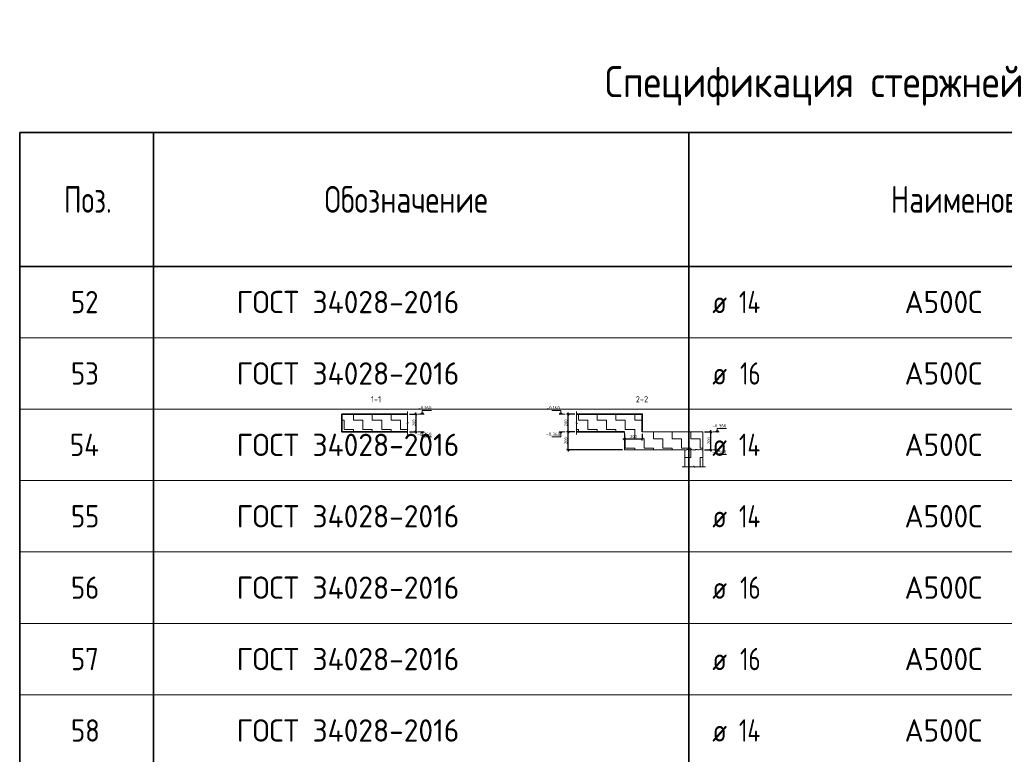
# Model space of a CAD drawing. Header units: metres. Extents: x -38 to 98, y -15 to 19.
# Tile 53 of 64: x 67.66 to 78.69, y 9.27 to 17.51. Entities that reach past the tile are written whole.
import ezdxf

# ---------------------------------------------------------------- set-up
doc = ezdxf.new("R2010")
doc.units = ezdxf.units.M
doc.header["$PDMODE"] = 65
doc.layers.add('XR$4$ВК__отв в полу 1-2 эт', color=220, linetype='Continuous', lineweight=25)
doc.layers.add('XR$4$Размерная линия_ общее', color=7, linetype='Continuous', lineweight=13)
doc.styles.add('ISOCPEUR', font='txt')
doc.dimstyles.new('DIMSTYLE_9', dxfattribs={"dimtxt": 0.033, "dimasz": 0.0375, "dimexe": 0, "dimexo": 0, "dimgap": 0.0165, "dimtad": 2, "dimdec": 0, "dimlfac": 1000, "dimrnd": 1, "dimzin": 12, "dimdsep": 46, "dimtxsty": 'ISOCPEUR', "dimblk1": 'ALL_ML_STRICH', "dimblk2": 'ALL_ML_STRICH', "dimsah": 1, "dimcen": 0, "dimclrd": 7, "dimclre": 256, "dimclrt": 7, "dimadec": 0, "dimazin": 0, "dimtfac": 1, "dimtdec": 0, "dimtix": 1, "dimtmove": 2, "dimatfit": 3, "dimfxl": 0, "dimtzin": 0, "dimlwd": 0, "dimlwe": -3, "dimarcsym": 0})
pattern_1 = [(0, (0.21, 0.21), (0.105, 0.105), [0.105, -0.105]), (90, (0.21, 0.21), (-0.105, 0.105), [0.105, -0.105])]

# ---------------------------------------------------------------- blocks, each defined once
blk = doc.blocks.new('ЭЛЕМЕНТ_УЗОРА_1')
at = {"color": 7, "linetype": 'Continuous', "lineweight": 13, "transparency": 33554687}
blk.add_line((72.005, 12.857), (72.005, 12.857), dxfattribs=at)
blk.add_lwpolyline([(72.005, 13.117), (72.005, 12.99), (72.015, 12.987), (71.995, 12.982), (72.005, 12.977), (72.005, 12.857)], dxfattribs=at)
blk = doc.blocks.new('ЭЛЕМЕНТ_УЗОРА_2')
at = {"color": 7, "linetype": 'Continuous', "lineweight": 13, "transparency": 33554687}
blk.add_line((73.899, 12.857), (73.899, 12.857), dxfattribs=at)
blk.add_lwpolyline([(73.899, 13.117), (73.899, 12.99), (73.889, 12.987), (73.909, 12.982), (73.899, 12.977), (73.899, 12.857)], dxfattribs=at)
blk = doc.blocks.new('ЭЛЕМЕНТ_УЗОРА_3')
at = {"color": 7, "linetype": 'Continuous', "lineweight": 13, "transparency": 33554687}
blk.add_line((75.343, 12.497), (75.343, 12.497), dxfattribs=at)
blk.add_lwpolyline([(75.083, 12.497), (75.21, 12.497), (75.214, 12.507), (75.219, 12.487), (75.223, 12.497), (75.343, 12.497)], dxfattribs=at)
blk = doc.blocks.new('ЭЛЕМЕНТ_УЗОРА_4')
at = {"color": 7, "linetype": 'Continuous', "lineweight": 13, "transparency": 33554687}
blk.add_line((75.313, 12.687), (75.313, 12.687), dxfattribs=at)
for points in [[(75.113, 12.687), (75.123, 12.684), (75.127, 12.686), (75.133, 12.69), (75.143, 12.69), (75.149, 12.691), (75.158, 12.688), (75.17, 12.688), (75.179, 12.691), (75.189, 12.689), (75.198, 12.685), (75.213, 12.687)], [(75.213, 12.687), (75.223, 12.684), (75.227, 12.686), (75.233, 12.69), (75.243, 12.69), (75.249, 12.691), (75.258, 12.688), (75.27, 12.688), (75.279, 12.691), (75.289, 12.689), (75.298, 12.685), (75.313, 12.687)]]:
    blk.add_lwpolyline(points, dxfattribs=at)
blk = doc.blocks.new('ALL_ML_STRICH')
at = {"color": 0, "linetype": 'ByBlock', "lineweight": -2}
for p, q in [((-1, 0), (0.5, 0)), ((-0.3, -0.3), (0.3, 0.3)), ((0, -0.5), (0, 0.5))]:
    blk.add_line(p, q, dxfattribs=at)
blk = doc.blocks.new('*D303')
at = {"layer": 'DEFPOINTS', "color": 7, "linetype": 'Continuous', "lineweight": 13, "transparency": 33554687}
for p in [(73.899, 12.887), (73.803, 12.687), (74.435, 12.687)]:
    blk.add_point(p, dxfattribs=at)
at = {"layer": 'XR$4$Размерная линия_ общее', "color": 253, "linetype": 'Continuous', "lineweight": -2, "true_color": 0xa0a0a0, "transparency": 33554687}
for p, q in [((73.879, 12.887), (73.803, 12.887)), ((74.415, 12.687), (73.803, 12.687))]:
    blk.add_line(p, q, dxfattribs=at)
at = {"layer": 'XR$4$Размерная линия_ общее', "color": 7, "linetype": 'Continuous', "lineweight": -2, "transparency": 33554687}
blk.add_line((73.803, 12.687), (73.803, 12.887), dxfattribs=at)
at = {"layer": 'XR$4$Размерная линия_ общее', "color": 7, "linetype": 'Continuous', "lineweight": 13, "transparency": 33554687, "xscale": 0.0375, "yscale": 0.0375, "zscale": 0.0375}
for p, rotation in [((73.803, 12.887), 90), ((73.803, 12.687), 270)]:
    blk.add_blockref('ALL_ML_STRICH', p, dxfattribs=dict(at, rotation=rotation))
at = {"layer": 'XR$4$Размерная линия_ общее', "color": 7, "linetype": 'Continuous', "lineweight": 13, "transparency": 33554687, "insert": (73.779, 12.789), "char_height": 0.033, "width": 0.099, "attachment_point": 5, "rotation": 90, "style": 'ISOCPEUR'}
blk.add_mtext('\\A1;{200}', dxfattribs=at)
blk = doc.blocks.new('*D304')
at = {"layer": 'DEFPOINTS', "color": 7, "linetype": 'Continuous', "lineweight": 13, "transparency": 33554687}
for p in [(73.899, 13.087), (73.803, 12.887), (73.899, 12.887)]:
    blk.add_point(p, dxfattribs=at)
at = {"layer": 'XR$4$Размерная линия_ общее', "color": 253, "linetype": 'Continuous', "lineweight": -2, "true_color": 0xa0a0a0, "transparency": 33554687}
for p, q in [((73.879, 13.087), (73.803, 13.087)), ((73.879, 12.887), (73.803, 12.887))]:
    blk.add_line(p, q, dxfattribs=at)
at = {"layer": 'XR$4$Размерная линия_ общее', "color": 7, "linetype": 'Continuous', "lineweight": -2, "transparency": 33554687}
blk.add_line((73.803, 12.887), (73.803, 13.087), dxfattribs=at)
at = {"layer": 'XR$4$Размерная линия_ общее', "color": 7, "linetype": 'Continuous', "lineweight": 13, "transparency": 33554687, "xscale": 0.0375, "yscale": 0.0375, "zscale": 0.0375}
for p, rotation in [((73.803, 13.087), 90), ((73.803, 12.887), 270)]:
    blk.add_blockref('ALL_ML_STRICH', p, dxfattribs=dict(at, rotation=rotation))
at = {"layer": 'XR$4$Размерная линия_ общее', "color": 7, "linetype": 'Continuous', "lineweight": 13, "transparency": 33554687, "insert": (73.779, 12.989), "char_height": 0.033, "width": 0.099, "attachment_point": 5, "rotation": 90, "style": 'ISOCPEUR'}
blk.add_mtext('\\A1;{200}', dxfattribs=at)
blk = doc.blocks.new('*D305')
at = {"layer": 'DEFPOINTS', "color": 7, "linetype": 'Continuous', "lineweight": 13, "transparency": 33554687}
for p in [(75.313, 12.887), (75.313, 12.687), (75.405, 12.687)]:
    blk.add_point(p, dxfattribs=at)
at = {"layer": 'XR$4$Размерная линия_ общее', "color": 253, "linetype": 'Continuous', "lineweight": -2, "true_color": 0xa0a0a0, "transparency": 33554687}
for p, q in [((75.333, 12.887), (75.405, 12.887)), ((75.333, 12.687), (75.405, 12.687))]:
    blk.add_line(p, q, dxfattribs=at)
at = {"layer": 'XR$4$Размерная линия_ общее', "color": 7, "linetype": 'Continuous', "lineweight": -2, "transparency": 33554687}
blk.add_line((75.405, 12.687), (75.405, 12.887), dxfattribs=at)
at = {"layer": 'XR$4$Размерная линия_ общее', "color": 7, "linetype": 'Continuous', "lineweight": 13, "transparency": 33554687, "xscale": 0.0375, "yscale": 0.0375, "zscale": 0.0375}
for p, rotation in [((75.405, 12.887), 90), ((75.405, 12.687), 270)]:
    blk.add_blockref('ALL_ML_STRICH', p, dxfattribs=dict(at, rotation=rotation))
at = {"layer": 'XR$4$Размерная линия_ общее', "color": 7, "linetype": 'Continuous', "lineweight": 13, "transparency": 33554687, "insert": (75.381, 12.789), "char_height": 0.033, "width": 0.099, "attachment_point": 5, "rotation": 90, "style": 'ISOCPEUR'}
blk.add_mtext('\\A1;{200}', dxfattribs=at)
blk = doc.blocks.new('*D306')
at = {"layer": 'DEFPOINTS', "color": 7, "linetype": 'Continuous', "lineweight": 13, "transparency": 33554687}
for p in [(74.435, 12.887), (74.435, 12.811), (74.635, 12.887)]:
    blk.add_point(p, dxfattribs=at)
at = {"layer": 'XR$4$Размерная линия_ общее', "color": 253, "linetype": 'Continuous', "lineweight": -2, "true_color": 0xa0a0a0, "transparency": 33554687}
for p, q in [((74.435, 12.867), (74.435, 12.811)), ((74.635, 12.867), (74.635, 12.811))]:
    blk.add_line(p, q, dxfattribs=at)
at = {"layer": 'XR$4$Размерная линия_ общее', "color": 7, "linetype": 'Continuous', "lineweight": -2, "transparency": 33554687}
blk.add_line((74.435, 12.811), (74.635, 12.811), dxfattribs=at)
at = {"layer": 'XR$4$Размерная линия_ общее', "color": 7, "linetype": 'Continuous', "lineweight": 13, "transparency": 33554687, "xscale": 0.0375, "yscale": 0.0375, "zscale": 0.0375, "rotation": 180}
blk.add_blockref('ALL_ML_STRICH', (74.435, 12.811), dxfattribs=at)
at = {"layer": 'XR$4$Размерная линия_ общее', "color": 7, "linetype": 'Continuous', "lineweight": 13, "transparency": 33554687, "xscale": 0.0375, "yscale": 0.0375, "zscale": 0.0375}
blk.add_blockref('ALL_ML_STRICH', (74.635, 12.811), dxfattribs=at)
at = {"layer": 'XR$4$Размерная линия_ общее', "color": 7, "linetype": 'Continuous', "lineweight": 13, "transparency": 33554687, "insert": (74.537, 12.835), "char_height": 0.033, "width": 0.099, "attachment_point": 5, "style": 'ISOCPEUR'}
blk.add_mtext('\\A1;{200}', dxfattribs=at)
blk = doc.blocks.new('*D336')
at = {"layer": 'DEFPOINTS', "color": 7, "linetype": 'Continuous', "lineweight": 13, "transparency": 33554687}
for p in [(72.005, 13.087), (72.098, 13.087), (72.005, 12.887)]:
    blk.add_point(p, dxfattribs=at)
at = {"layer": 'XR$4$Размерная линия_ общее', "color": 253, "linetype": 'Continuous', "lineweight": -2, "true_color": 0xa0a0a0, "transparency": 33554687}
for p, q in [((72.025, 13.087), (72.098, 13.087)), ((72.025, 12.887), (72.098, 12.887))]:
    blk.add_line(p, q, dxfattribs=at)
at = {"layer": 'XR$4$Размерная линия_ общее', "color": 7, "linetype": 'Continuous', "lineweight": -2, "transparency": 33554687}
blk.add_line((72.098, 13.087), (72.098, 12.887), dxfattribs=at)
at = {"layer": 'XR$4$Размерная линия_ общее', "color": 7, "linetype": 'Continuous', "lineweight": 13, "transparency": 33554687, "xscale": 0.0375, "yscale": 0.0375, "zscale": 0.0375}
for p, rotation in [((72.098, 13.087), 90), ((72.098, 12.887), 270)]:
    blk.add_blockref('ALL_ML_STRICH', p, dxfattribs=dict(at, rotation=rotation))
at = {"layer": 'XR$4$Размерная линия_ общее', "color": 7, "linetype": 'Continuous', "lineweight": 13, "transparency": 33554687, "insert": (72.076, 12.989), "char_height": 0.033, "width": 0.099, "attachment_point": 5, "rotation": 90, "style": 'ISOCPEUR'}
blk.add_mtext('\\A1;{200}', dxfattribs=at)
blk = doc.blocks.new('СЛОЖНЫЙ_ОБЪЕКТ_17')
at = {"color": 7, "linetype": 'Continuous', "lineweight": 13, "transparency": 33554687}
blk.add_line((72.19, 13.087), (72.124, 13.087), dxfattribs=at)
at = {"color": 7, "linetype": 'Continuous', "lineweight": 35, "transparency": 33554687}
blk.add_lwpolyline([(72.158, 13.099), (72.17, 13.087), (72.183, 13.099)], dxfattribs=at)
at = {"color": 7, "linetype": 'Continuous', "lineweight": 13, "transparency": 33554687}
blk.add_lwpolyline([(72.17, 13.087), (72.17, 13.127), (72.273, 13.127)], dxfattribs=at)
blk = doc.blocks.new('СЛОЖНЫЙ_ОБЪЕКТ_18')
at = {"color": 7, "linetype": 'Continuous', "lineweight": 13, "transparency": 33554687}
blk.add_line((72.19, 12.887), (72.124, 12.887), dxfattribs=at)
at = {"color": 7, "linetype": 'Continuous', "lineweight": 35, "transparency": 33554687}
blk.add_lwpolyline([(72.158, 12.875), (72.17, 12.887), (72.183, 12.875)], dxfattribs=at)
at = {"color": 7, "linetype": 'Continuous', "lineweight": 13, "transparency": 33554687}
blk.add_lwpolyline([(72.17, 12.887), (72.17, 12.833), (72.273, 12.833)], dxfattribs=at)
blk = doc.blocks.new('СЛОЖНЫЙ_ОБЪЕКТ_19')
at = {"color": 7, "linetype": 'Continuous', "lineweight": 13, "transparency": 33554687}
blk.add_line((75.495, 12.887), (75.429, 12.887), dxfattribs=at)
blk.add_lwpolyline([(75.475, 12.887), (75.475, 12.927), (75.578, 12.927)], dxfattribs=at)
at = {"color": 7, "linetype": 'Continuous', "lineweight": 35, "transparency": 33554687}
blk.add_lwpolyline([(75.463, 12.899), (75.475, 12.887), (75.488, 12.899)], dxfattribs=at)
blk = doc.blocks.new('СЛОЖНЫЙ_ОБЪЕКТ_20')
at = {"color": 7, "linetype": 'Continuous', "lineweight": 13, "transparency": 33554687}
blk.add_line((75.495, 12.687), (75.429, 12.687), dxfattribs=at)
at = {"color": 7, "linetype": 'Continuous', "lineweight": 35, "transparency": 33554687}
blk.add_lwpolyline([(75.463, 12.675), (75.475, 12.687), (75.488, 12.675)], dxfattribs=at)
at = {"color": 7, "linetype": 'Continuous', "lineweight": 13, "transparency": 33554687}
blk.add_lwpolyline([(75.475, 12.687), (75.475, 12.633), (75.578, 12.633)], dxfattribs=at)
blk = doc.blocks.new('СЛОЖНЫЙ_ОБЪЕКТ_21')
at = {"color": 7, "linetype": 'Continuous', "lineweight": 13, "transparency": 33554687}
blk.add_line((73.703, 13.087), (73.77, 13.087), dxfattribs=at)
blk.add_lwpolyline([(73.723, 13.087), (73.723, 13.127), (73.621, 13.127)], dxfattribs=at)
at = {"color": 7, "linetype": 'Continuous', "lineweight": 35, "transparency": 33554687}
blk.add_lwpolyline([(73.735, 13.099), (73.723, 13.087), (73.711, 13.099)], dxfattribs=at)
blk = doc.blocks.new('СЛОЖНЫЙ_ОБЪЕКТ_22')
at = {"color": 7, "linetype": 'Continuous', "lineweight": 13, "transparency": 33554687}
blk.add_line((73.703, 12.887), (73.77, 12.887), dxfattribs=at)
blk.add_lwpolyline([(73.723, 12.887), (73.723, 12.833), (73.621, 12.833)], dxfattribs=at)
at = {"color": 7, "linetype": 'Continuous', "lineweight": 35, "transparency": 33554687}
blk.add_lwpolyline([(73.735, 12.875), (73.723, 12.887), (73.711, 12.875)], dxfattribs=at)

msp = doc.modelspace()

# ---------------------------------------------------------------- hatches: boundary and pattern name
at = {"linetype": 'Continuous', "lineweight": 13, "transparency": 33554687}
h = msp.add_hatch(dxfattribs=at)
h.set_pattern_fill('____', scale=0.105, style=0, pattern_type=2)
h.set_pattern_definition(pattern_1)
h.paths.add_polyline_path([(71.2696, 13.0873), (71.2696, 12.8873), (72.0051, 12.8873), (72.0051, 13.0873)], flags=0)
h = msp.add_hatch(dxfattribs=at)
h.set_pattern_fill('____', scale=0.105, style=0, pattern_type=2)
h.set_pattern_definition(pattern_1)
h.paths.add_polyline_path([(74.435, 12.6873), (75.313, 12.6873), (75.313, 12.8873), (74.635, 12.8873), (74.635, 13.0873), (73.8995, 13.0873), (73.8995, 12.8873), (74.435, 12.8873)], flags=0)
h = msp.add_hatch(dxfattribs=at)
h.set_pattern_fill('____', color=254, scale=0.105, angle=90, style=0, pattern_type=2)
h.set_pattern_definition([(90, (-0.21, 0.21), (-0.105, 0.105), [0.105, -0.105]), (180, (-0.21, 0.21), (-0.105, -0.105), [0.105, -0.105])])
h.paths.add_polyline_path([(75.113, 12.4969), (75.313, 12.4969), (75.313, 12.6873), (75.113, 12.6873)], flags=0)

# ---------------------------------------------------------------- linework, layer by layer
at = {"color": 7, "linetype": 'Continuous', "lineweight": 35, "transparency": 33554687}
for p, q in [((86.1585, 16.2419), (67.6585, 16.2419)), ((67.6585, 16.2419), (67.6585, 14.7419)), ((69.1585, 16.2419), (69.1585, 14.7419)), ((75.1585, 16.2419), (75.1585, 14.7419)), ((86.1585, 14.7419), (67.6585, 14.7419)), ((67.6585, 14.7419), (67.6585, 13.9419)), ((69.1585, 14.7419), (69.1585, 13.9419)), ((75.1585, 14.7419), (75.1585, 13.9419)), ((67.6585, 13.9419), (67.6585, 13.1419)), ((69.1585, 13.9419), (69.1585, 13.1419)), ((75.1585, 13.9419), (75.1585, 13.1419)), ((67.6585, 13.1419), (67.6585, 12.3419)), ((69.1585, 13.1419), (69.1585, 12.3419)), ((75.1585, 13.1419), (75.1585, 12.3419)), ((74.435, 12.8873), (73.8995, 12.8873)), ((67.6585, 12.3419), (67.6585, 11.5419)), ((69.1585, 12.3419), (69.1585, 11.5419)), ((75.1585, 12.3419), (75.1585, 11.5419)), ((67.6585, 11.5419), (67.6585, 10.7419)), ((69.1585, 11.5419), (69.1585, 10.7419)), ((75.1585, 11.5419), (75.1585, 10.7419)), ((67.6585, 10.7419), (67.6585, 9.9419)), ((69.1585, 10.7419), (69.1585, 9.9419)), ((75.1585, 10.7419), (75.1585, 9.9419)), ((67.6585, 9.9419), (67.6585, 9.1419)), ((69.1585, 9.9419), (69.1585, 9.1419)), ((75.1585, 9.9419), (75.1585, 9.1419))]:
    msp.add_line(p, q, dxfattribs=at)
at = {"color": 7, "linetype": 'Continuous', "lineweight": 13, "transparency": 33554687}
for p, q in [((86.1585, 13.9419), (67.6585, 13.9419)), ((86.1585, 13.1419), (67.6585, 13.1419)), ((86.1585, 12.3419), (67.6585, 12.3419)), ((86.1585, 11.5419), (67.6585, 11.5419)), ((86.1585, 10.7419), (67.6585, 10.7419)), ((86.1585, 9.9419), (67.6585, 9.9419))]:
    msp.add_line(p, q, dxfattribs=at)
at = {"color": 7, "linetype": 'Continuous', "lineweight": 35, "transparency": 33554687}
for points in [[(72.0051, 13.0873), (71.2696, 13.0873), (71.2696, 12.8873), (72.0051, 12.8873)], [(73.8995, 13.0873), (74.635, 13.0873), (74.635, 12.8873)]]:
    msp.add_lwpolyline(points, dxfattribs=at)
at = {"layer": 'XR$4$ВК__отв в полу 1-2 эт', "color": 7, "linetype": 'Continuous', "lineweight": 13, "transparency": 33554687}
for p, q in [((75.313, 12.8873), (74.635, 12.8873)), ((75.313, 12.6873), (75.313, 12.8873)), ((75.113, 12.6873), (75.113, 12.4969)), ((75.313, 12.4969), (75.313, 12.6873))]:
    msp.add_line(p, q, dxfattribs=at)
msp.add_lwpolyline([(74.435, 12.8873), (74.435, 12.6873), (75.113, 12.6873)], dxfattribs=at)

# ---------------------------------------------------------------- block references
at = {"color": 7, "linetype": 'Continuous', "lineweight": 13, "transparency": 33554687}
for name in ['ЭЛЕМЕНТ_УЗОРА_1', 'ЭЛЕМЕНТ_УЗОРА_2', 'ЭЛЕМЕНТ_УЗОРА_4', 'ЭЛЕМЕНТ_УЗОРА_3']:
    msp.add_blockref(name, (0, 0), dxfattribs=at)
at = {"color": 7, "linetype": 'Continuous', "lineweight": 35, "transparency": 33554687}
for name in ['СЛОЖНЫЙ_ОБЪЕКТ_17', 'СЛОЖНЫЙ_ОБЪЕКТ_21', 'СЛОЖНЫЙ_ОБЪЕКТ_19', 'СЛОЖНЫЙ_ОБЪЕКТ_18', 'СЛОЖНЫЙ_ОБЪЕКТ_22', 'СЛОЖНЫЙ_ОБЪЕКТ_20']:
    msp.add_blockref(name, (0, 0), dxfattribs=at)

# ---------------------------------------------------------------- texts
at = {"color": 7, "linetype": 'Continuous', "lineweight": 35, "transparency": 33554687, "attachment_point": 7, "style": 'ISOCPEUR'}
for s, insert, char_height, width in [('\\W0.99;Спецификация стержней', (74.2135, 16.5419), 0.35, 5.559674), ('\\W0.78;Обозначение', (71.0742, 15.3419), 0.3, 1.999529), ('\\W0.74;Поз.', (68.1549, 15.3419), 0.3, 0.698388), ('\\W0.78;Наименование', (77.4198, 15.3419), 0.3, 2.22783), ('\\W0.87;52', (68.2335, 14.2169), 0.25, 0.45901), ('\\W0.96;ГОСТ 34028-2016', (70.0894, 14.2169), 0.25, 2.743715), ('\\W0.76;14', (75.7187, 14.2169), 0.25, 0.420468), ('\\W0.95;А500С', (77.5745, 14.2169), 0.25, 1.042909), ('\\W0.82;ø', (75.4204, 14.2169), 0.25, 0.327205), ('\\W0.87;53', (68.2335, 13.4169), 0.25, 0.45901), ('\\W0.96;ГОСТ 34028-2016', (70.0894, 13.4169), 0.25, 2.743715), ('\\W0.82;ø', (75.4204, 13.4169), 0.25, 0.327205), ('\\W0.75;16', (75.7312, 13.4169), 0.25, 0.393567), ('\\W0.95;А500С', (77.5745, 13.4169), 0.25, 1.042909), ('\\W0.88;54', (68.221, 12.6169), 0.25, 0.484994), ('\\W0.96;ГОСТ 34028-2016', (70.0894, 12.6169), 0.25, 2.743715), ('\\W0.82;ø', (75.4204, 12.6169), 0.25, 0.327205), ('\\W0.76;14', (75.7187, 12.6169), 0.25, 0.420468), ('\\W0.95;А500С', (77.5745, 12.6169), 0.25, 1.042909), ('\\W0.87;55', (68.2335, 11.8169), 0.25, 0.45901), ('\\W0.96;ГОСТ 34028-2016', (70.0894, 11.8169), 0.25, 2.743715), ('\\W0.76;14', (75.7187, 11.8169), 0.25, 0.420468), ('\\W0.95;А500С', (77.5745, 11.8169), 0.25, 1.042909), ('\\W0.82;ø', (75.4204, 11.8169), 0.25, 0.327205), ('\\W0.87;56', (68.2335, 11.0169), 0.25, 0.45901), ('\\W0.96;ГОСТ 34028-2016', (70.0894, 11.0169), 0.25, 2.743715), ('\\W0.75;16', (75.7312, 11.0169), 0.25, 0.393567), ('\\W0.95;А500С', (77.5745, 11.0169), 0.25, 1.042909), ('\\W0.82;ø', (75.4204, 11.0169), 0.25, 0.327205), ('\\W0.87;57', (68.2335, 10.2169), 0.25, 0.45901), ('\\W0.96;ГОСТ 34028-2016', (70.0894, 10.2169), 0.25, 2.743715), ('\\W0.82;ø', (75.4204, 10.2169), 0.25, 0.327205), ('\\W0.75;16', (75.7312, 10.2169), 0.25, 0.393567), ('\\W0.95;А500С', (77.5745, 10.2169), 0.25, 1.042909), ('\\W0.87;58', (68.2335, 9.4169), 0.25, 0.45901), ('\\W0.96;ГОСТ 34028-2016', (70.0894, 9.4169), 0.25, 2.743715), ('\\W0.82;ø', (75.4204, 9.4169), 0.25, 0.327205), ('\\W0.76;14', (75.7187, 9.4169), 0.25, 0.420468), ('\\W0.95;А500С', (77.5745, 9.4169), 0.25, 1.042909)]:
    msp.add_mtext(s, dxfattribs=dict(at, insert=insert, char_height=char_height, width=width))
at = {"color": 7, "linetype": 'Continuous', "lineweight": 50, "transparency": 33554687, "char_height": 0.0675, "attachment_point": 5, "style": 'ISOCPEUR'}
for s, insert, width in [('\\A1;{\\fISOCPEUR|i0|b0;\\H0.067500;\\W1.000000;\\C7;1-1}\\P', (71.6518, 13.2527), 0.139696), ('\\A1;{\\fISOCPEUR|i0|b0;\\H0.067500;\\W1.000000;\\C7;2-2}\\P', (74.6318, 13.2527), 0.172565)]:
    msp.add_mtext(s, dxfattribs=dict(at, insert=insert, width=width))
at = {"color": 7, "linetype": 'Continuous', "lineweight": 13, "transparency": 33554687, "char_height": 0.0375, "attachment_point": 9, "style": 'ISOCPEUR'}
for s, insert, width in [('\\A1;{\\fISOCPEUR|i0|b0;\\H0.037500;\\W1.000000;\\C7;-0.160}\\P', (72.2728, 13.1365), 0.151875), ('\\A1;{\\fISOCPEUR|i0|b0;\\H0.037500;\\W1.000000;\\C7;-0.160}\\P', (73.7107, 13.1365), 0.151875), ('\\A1;{\\fISOCPEUR|i0|b0;\\H0.037500;\\W1.000000;\\C7;-0.360}\\P', (75.5777, 12.9365), 0.160312), ('\\A1;{\\fISOCPEUR|i0|b0;\\H0.037500;\\W1.000000;\\C7;-0.360}\\P', (72.2728, 12.8425), 0.160312), ('\\A1;{\\fISOCPEUR|i0|b0;\\H0.037500;\\W1.000000;\\C7;-0.360}\\P', (73.7157, 12.8425), 0.160312), ('\\A1;{\\fISOCPEUR|i0|b0;\\H0.037500;\\W1.000000;\\C7;-0.560}\\P', (75.5777, 12.6425), 0.160312)]:
    msp.add_mtext(s, dxfattribs=dict(at, insert=insert, width=width))

# ---------------------------------------------------------------- dimensions: what is measured, and where the dimension line sits
at = {"layer": 'XR$4$Размерная линия_ общее', "color": 7, "linetype": 'Continuous', "lineweight": 13, "transparency": 33554687}
for base, p1, p2, angle, picture, middle in [((72.0975, 12.8873), (72.0251, 13.0873), (72.0251, 12.8873), 270, '*D336', (72.076, 12.9889)), ((73.803, 13.0873), (73.8795, 12.8873), (73.8795, 13.0873), 90, '*D304', (73.779, 12.9889)), ((73.803, 12.8873), (74.415, 12.6873), (73.8795, 12.8873), 90, '*D303', (73.779, 12.7889)), ((75.4054, 12.8873), (75.333, 12.6873), (75.333, 12.8873), 90, '*D305', (75.3814, 12.7889))]:
    dim = msp.add_linear_dim(base=base, p1=p1, p2=p2, angle=angle, dimstyle='DIMSTYLE_9', override={"dimpost": '<>', "dimclrd": 7, "dimclre": 253, "dimclrt": 7, "dimlwd": 0, "dimlwe": 65533}, dxfattribs=at)
    dim.commit()
    dim.dimension.update_dxf_attribs({"geometry": picture, "text_midpoint": middle, "dimtype": 160})
dim = msp.add_linear_dim(base=(74.635, 12.8105), p1=(74.435, 12.8673), p2=(74.635, 12.8673), dimstyle='DIMSTYLE_9', override={"dimpost": '<>', "dimclrd": 7, "dimclre": 253, "dimclrt": 7, "dimlwd": 0, "dimlwe": 65533}, dxfattribs=at)
dim.commit()
dim.dimension.update_dxf_attribs({"geometry": '*D306', "text_midpoint": (74.5366, 12.8345), "dimtype": 160})

doc.saveas('drawing.dxf')
